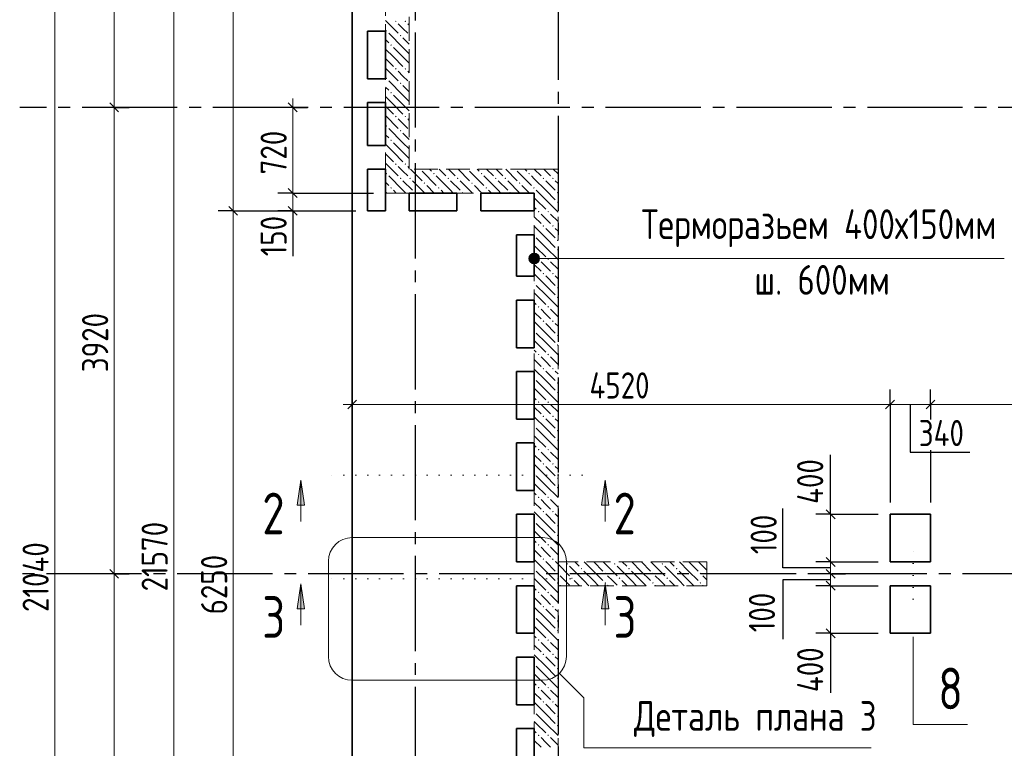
# Model space of a CAD drawing. Header units: millimetres. Extents: x 0 to 31317, y 0 to 42000.
# Tile 5 of 16: x 4600 to 12874, y 26083 to 32207. Entities that reach past the tile are written whole.
import ezdxf

# ---------------------------------------------------------------- set-up
doc = ezdxf.new("R2010")
doc.units = ezdxf.units.MM
for name, pattern in [('______2', [270, 200, -70]), ('______5', [1100, 800, -100, 100, -100]), ('______9', [100, 0, -100])]:
    doc.linetypes.add(name, pattern=pattern)
for name, color, linetype, lineweight in [('Standard', 7, 'Continuous', 25), ('Оси', 40, '______5', 18), ('Примечания', 7, 'Continuous', 25), ('Размерная выноска', 7, 'Continuous', 13), ('Узлы символ', 7, 'Continuous', 25)]:
    doc.layers.add(name, color=color, linetype=linetype, lineweight=lineweight)
doc.layers.add('ЖБ Перекрытие верхний уровень', color=7, linetype='Continuous', lineweight=25, true_color=0xe0e0ff)
doc.layers.add('ЖБ Стена верхний уровень', color=7, linetype='Continuous', lineweight=25, true_color=0x006e00)
doc.styles.add('GOST 2.304-81', font='txt')
doc.styles.add('ISOCPEUR', font='txt')

msp = doc.modelspace()

# ---------------------------------------------------------------- hatches: boundary and pattern name
at = {"layer": 'ЖБ Стена верхний уровень', "linetype": 'Continuous', "lineweight": 18, "transparency": 33554687}
for points in [[(7754.5, 32193.1), (7760.9, 32199.6), (7767.4, 32193.1), (7760.9, 32186.6)], [(7834.5, 32193.1), (7841, 32199.6), (7847.4, 32193.1), (7841, 32186.6)], [(7674.5, 32113.1), (7681, 32119.6), (7687.5, 32113.1), (7681, 32106.6)], [(7794.5, 32073.1), (7801, 32079.6), (7807.5, 32073.1), (7801, 32066.6)], [(7714.5, 31993.1), (7721, 31999.6), (7727.5, 31993.1), (7721, 31986.6)], [(7754.5, 31793.1), (7760.9, 31799.6), (7767.4, 31793.1), (7760.9, 31786.6)], [(7834.5, 31793.1), (7841, 31799.6), (7847.4, 31793.1), (7841, 31786.6)], [(7674.5, 31713.1), (7681, 31719.6), (7687.5, 31713.1), (7681, 31706.6)], [(7794.5, 31673.1), (7801, 31679.6), (7807.5, 31673.1), (7801, 31666.6)], [(7714.5, 31593.1), (7721, 31599.6), (7727.5, 31593.1), (7721, 31586.6)], [(7754.5, 31393.1), (7760.9, 31399.6), (7767.4, 31393.1), (7760.9, 31386.6)], [(7834.5, 31393.1), (7841, 31399.6), (7847.4, 31393.1), (7841, 31386.6)], [(7674.5, 31313.1), (7681, 31319.6), (7687.5, 31313.1), (7681, 31306.6)], [(7794.5, 31273.1), (7801, 31279.6), (7807.5, 31273.1), (7801, 31266.6)], [(7714.5, 31193.1), (7721, 31199.6), (7727.5, 31193.1), (7721, 31186.6)], [(7754.5, 30993.1), (7760.9, 30999.6), (7767.4, 30993.1), (7760.9, 30986.6)], [(7834.5, 30993.1), (7841, 30999.6), (7847.4, 30993.1), (7841, 30986.6)], [(7964.3, 30950), (7960.9, 30946.6), (7957.6, 30950)], [(8364.3, 30950), (8360.9, 30946.6), (8357.6, 30950)], [(8764.3, 30950), (8760.9, 30946.6), (8757.6, 30950)], [(7674.5, 30913.1), (7681, 30919.6), (7687.5, 30913.1), (7681, 30906.6)], [(7794.5, 30873.1), (7801, 30879.6), (7807.5, 30873.1), (7801, 30866.6)], [(7874.5, 30873.1), (7881, 30879.6), (7887.5, 30873.1), (7881, 30866.6)], [(8074.5, 30913.1), (8081, 30919.6), (8087.5, 30913.1), (8081, 30906.6)], [(8194.5, 30873.1), (8201, 30879.6), (8207.5, 30873.1), (8201, 30866.6)], [(8274.5, 30873.1), (8281, 30879.6), (8287.5, 30873.1), (8281, 30866.6)], [(8474.5, 30913.1), (8481, 30919.6), (8487.5, 30913.1), (8481, 30906.6)], [(8594.5, 30873.1), (8601, 30879.6), (8607.5, 30873.1), (8601, 30866.6)], [(8674.5, 30873.1), (8681, 30879.6), (8687.5, 30873.1), (8681, 30866.6)], [(8874.5, 30913.1), (8881, 30919.6), (8887.5, 30913.1), (8881, 30906.6)], [(8994.5, 30873.1), (9001, 30879.6), (9007.5, 30873.1), (9001, 30866.6)], [(9074.5, 30873.1), (9081, 30879.6), (9087.5, 30873.1), (9081, 30866.6)], [(7714.5, 30793.1), (7721, 30799.6), (7727.5, 30793.1), (7721, 30786.6)], [(7994.5, 30833.1), (8001, 30839.6), (8007.5, 30833.1), (8001, 30826.6)], [(8114.5, 30793.1), (8121, 30799.6), (8127.5, 30793.1), (8121, 30786.6)], [(8394.5, 30833.1), (8401, 30839.6), (8407.5, 30833.1), (8401, 30826.6)], [(8514.5, 30793.1), (8521, 30799.6), (8527.5, 30793.1), (8521, 30786.6)], [(8794.5, 30833.1), (8801, 30839.6), (8807.5, 30833.1), (8801, 30826.6)], [(8914.5, 30793.1), (8921, 30799.6), (8924, 30796.6), (8924, 30789.7), (8921, 30786.6)], [(8924, 30796.6), (8927.5, 30793.1), (8924, 30789.7)], [(7914.5, 30753.1), (7921, 30759.6), (7927.5, 30753.1), (7924.3, 30750), (7917.6, 30750)], [(8314.5, 30753.1), (8321, 30759.6), (8327.5, 30753.1), (8324.3, 30750), (8317.6, 30750)], [(8714.5, 30753.1), (8721, 30759.6), (8727.5, 30753.1), (8724.3, 30750), (8717.6, 30750)], [(9114.5, 30753.1), (9121, 30759.6), (9124, 30756.6), (9124, 30749.7), (9121, 30746.6)], [(9114.5, 30673.1), (9121, 30679.6), (9124, 30676.6), (9124, 30669.7), (9121, 30666.6)], [(8954.5, 30593.1), (8960.9, 30599.6), (8967.4, 30593.1), (8960.9, 30586.6)], [(9034.5, 30593.1), (9041, 30599.6), (9047.4, 30593.1), (9041, 30586.6)], [(8994.5, 30473.1), (9001, 30479.6), (9007.5, 30473.1), (9001, 30466.6)], [(9074.5, 30473.1), (9081, 30479.6), (9087.5, 30473.1), (9081, 30466.6)], [(8924, 30396.6), (8927.5, 30393.1), (8924, 30389.7)], [(9114.5, 30353.1), (9121, 30359.6), (9124, 30356.6), (9124, 30349.7), (9121, 30346.6)], [(9114.5, 30273.1), (9121, 30279.6), (9124, 30276.6), (9124, 30269.7), (9121, 30266.6)], [(8954.5, 30193.1), (8960.9, 30199.6), (8967.4, 30193.1), (8960.9, 30186.6)], [(9034.5, 30193.1), (9041, 30199.6), (9047.4, 30193.1), (9041, 30186.6)], [(8994.5, 30073.1), (9001, 30079.6), (9007.5, 30073.1), (9001, 30066.6)], [(9074.5, 30073.1), (9081, 30079.6), (9087.5, 30073.1), (9081, 30066.6)], [(8924, 29996.6), (8927.5, 29993.1), (8924, 29989.7)], [(9114.5, 29953.1), (9121, 29959.6), (9124, 29956.6), (9124, 29949.7), (9121, 29946.6)], [(9114.5, 29873.1), (9121, 29879.6), (9124, 29876.6), (9124, 29869.7), (9121, 29866.6)], [(8954.5, 29793.1), (8960.9, 29799.6), (8967.4, 29793.1), (8960.9, 29786.6)], [(9034.5, 29793.1), (9041, 29799.6), (9047.4, 29793.1), (9041, 29786.6)], [(8994.5, 29673.1), (9001, 29679.6), (9007.5, 29673.1), (9001, 29666.6)], [(9074.5, 29673.1), (9081, 29679.6), (9087.5, 29673.1), (9081, 29666.6)], [(8924, 29596.6), (8927.5, 29593.1), (8924, 29589.7)], [(9114.5, 29553.1), (9121, 29559.6), (9124, 29556.6), (9124, 29549.7), (9121, 29546.6)], [(9114.5, 29473.1), (9121, 29479.6), (9124, 29476.6), (9124, 29469.7), (9121, 29466.6)], [(8954.5, 29393.1), (8960.9, 29399.6), (8967.4, 29393.1), (8960.9, 29386.6)], [(9034.5, 29393.1), (9041, 29399.6), (9047.4, 29393.1), (9041, 29386.6)], [(8994.5, 29273.1), (9001, 29279.6), (9007.5, 29273.1), (9001, 29266.6)], [(9074.5, 29273.1), (9081, 29279.6), (9087.5, 29273.1), (9081, 29266.6)], [(8924, 29196.6), (8927.5, 29193.1), (8924, 29189.7)], [(9114.5, 29153.1), (9121, 29159.6), (9124, 29156.6), (9124, 29149.7), (9121, 29146.6)], [(9114.5, 29073.1), (9121, 29079.6), (9124, 29076.6), (9124, 29069.7), (9121, 29066.6)], [(8954.5, 28993.1), (8960.9, 28999.6), (8967.4, 28993.1), (8960.9, 28986.6)], [(9034.5, 28993.1), (9041, 28999.6), (9047.4, 28993.1), (9041, 28986.6)], [(8994.5, 28873.1), (9001, 28879.6), (9007.5, 28873.1), (9001, 28866.6)], [(9074.5, 28873.1), (9081, 28879.6), (9087.5, 28873.1), (9081, 28866.6)], [(8924, 28796.6), (8927.5, 28793.1), (8924, 28789.7)], [(9114.5, 28753.1), (9121, 28759.6), (9124, 28756.6), (9124, 28749.7), (9121, 28746.6)], [(9114.5, 28673.1), (9121, 28679.6), (9124, 28676.6), (9124, 28669.7), (9121, 28666.6)], [(8954.5, 28593.1), (8960.9, 28599.6), (8967.4, 28593.1), (8960.9, 28586.6)], [(9034.5, 28593.1), (9041, 28599.6), (9047.4, 28593.1), (9041, 28586.6)], [(8994.5, 28473.1), (9001, 28479.6), (9007.5, 28473.1), (9001, 28466.6)], [(9074.5, 28473.1), (9081, 28479.6), (9087.5, 28473.1), (9081, 28466.6)], [(8924, 28396.6), (8927.5, 28393.1), (8924, 28389.7)], [(9114.5, 28353.1), (9121, 28359.6), (9124, 28356.6), (9124, 28349.7), (9121, 28346.6)], [(9114.5, 28273.1), (9121, 28279.6), (9124, 28276.6), (9124, 28269.7), (9121, 28266.6)], [(8954.5, 28193.1), (8960.9, 28199.6), (8967.4, 28193.1), (8960.9, 28186.6)], [(9034.5, 28193.1), (9041, 28199.6), (9047.4, 28193.1), (9041, 28186.6)], [(8994.5, 28073.1), (9001, 28079.6), (9007.5, 28073.1), (9001, 28066.6)], [(9074.5, 28073.1), (9081, 28079.6), (9087.5, 28073.1), (9081, 28066.6)], [(8924, 27996.6), (8927.5, 27993.1), (8924, 27989.7)], [(9114.5, 27953.1), (9121, 27959.6), (9124, 27956.6), (9124, 27949.7), (9121, 27946.6)], [(9114.5, 27873.1), (9121, 27879.6), (9124, 27876.6), (9124, 27869.7), (9121, 27866.6)], [(8954.5, 27793.1), (8960.9, 27799.6), (8967.4, 27793.1), (8960.9, 27786.6)], [(9034.5, 27793.1), (9041, 27799.6), (9047.4, 27793.1), (9041, 27786.6)], [(8994.5, 27673.1), (9001, 27679.6), (9007.5, 27673.1), (9001, 27666.6)], [(9074.5, 27673.1), (9081, 27679.6), (9087.5, 27673.1), (9081, 27666.6)], [(9194.5, 27633.1), (9201, 27639.6), (9207.5, 27633.1), (9201, 27626.6)], [(9594.5, 27633.1), (9601, 27639.6), (9607.5, 27633.1), (9601, 27626.6)], [(9994.5, 27633.1), (10001, 27639.6), (10007.5, 27633.1), (10001, 27626.6)], [(8924, 27596.6), (8927.5, 27593.1), (8924, 27589.7)], [(9114.5, 27553.1), (9121, 27559.6), (9124, 27556.6), (9124, 27549.7), (9121, 27546.6)], [(9124, 27556.6), (9127.5, 27553.1), (9124, 27549.7)], [(9314.5, 27593.1), (9321, 27599.6), (9327.5, 27593.1), (9321, 27586.6)], [(9514.5, 27553.1), (9521, 27559.6), (9527.5, 27553.1), (9521, 27546.6)], [(9714.5, 27593.1), (9721, 27599.6), (9727.5, 27593.1), (9721, 27586.6)], [(9914.5, 27553.1), (9921, 27559.6), (9927.5, 27553.1), (9921, 27546.6)], [(10114.5, 27593.1), (10121, 27599.6), (10127.5, 27593.1), (10121, 27586.6)], [(10314.5, 27553.1), (10321, 27559.6), (10327.5, 27553.1), (10321, 27546.6)], [(9114.5, 27473.1), (9121, 27479.6), (9124, 27476.6), (9124, 27469.7), (9121, 27466.6)], [(9124, 27476.6), (9127.5, 27473.1), (9124, 27469.7)], [(9234.5, 27513.1), (9241, 27519.6), (9247.4, 27513.1), (9241, 27506.6)], [(9514.5, 27473.1), (9521, 27479.6), (9527.5, 27473.1), (9521, 27466.6)], [(9634.5, 27513.1), (9641, 27519.6), (9647.4, 27513.1), (9641, 27506.6)], [(9914.5, 27473.1), (9921, 27479.6), (9927.5, 27473.1), (9921, 27466.6)], [(10034.5, 27513.1), (10041, 27519.6), (10047.4, 27513.1), (10041, 27506.6)], [(10314.5, 27473.1), (10321, 27479.6), (10327.5, 27473.1), (10321, 27466.6)], [(8954.5, 27393.1), (8960.9, 27399.6), (8967.4, 27393.1), (8960.9, 27386.6)], [(9034.5, 27393.1), (9041, 27399.6), (9047.4, 27393.1), (9041, 27386.6)], [(8994.5, 27273.1), (9001, 27279.6), (9007.5, 27273.1), (9001, 27266.6)], [(9074.5, 27273.1), (9081, 27279.6), (9087.5, 27273.1), (9081, 27266.6)], [(8924, 27196.6), (8927.5, 27193.1), (8924, 27189.7)], [(9114.5, 27153.1), (9121, 27159.6), (9124, 27156.6), (9124, 27149.7), (9121, 27146.6)], [(9114.5, 27073.1), (9121, 27079.6), (9124, 27076.6), (9124, 27069.7), (9121, 27066.6)], [(8954.5, 26993.1), (8960.9, 26999.6), (8967.4, 26993.1), (8960.9, 26986.6)], [(9034.5, 26993.1), (9041, 26999.6), (9047.4, 26993.1), (9041, 26986.6)], [(8994.5, 26873.1), (9001, 26879.6), (9007.5, 26873.1), (9001, 26866.6)], [(9074.5, 26873.1), (9081, 26879.6), (9087.5, 26873.1), (9081, 26866.6)], [(8924, 26796.6), (8927.5, 26793.1), (8924, 26789.7)], [(9114.5, 26753.1), (9121, 26759.6), (9124, 26756.6), (9124, 26749.7), (9121, 26746.6)], [(9114.5, 26673.1), (9121, 26679.6), (9124, 26676.6), (9124, 26669.7), (9121, 26666.6)], [(8954.5, 26593.1), (8960.9, 26599.6), (8967.4, 26593.1), (8960.9, 26586.6)], [(9034.5, 26593.1), (9041, 26599.6), (9047.4, 26593.1), (9041, 26586.6)], [(8994.5, 26473.1), (9001, 26479.6), (9007.5, 26473.1), (9001, 26466.6)], [(9074.5, 26473.1), (9081, 26479.6), (9087.5, 26473.1), (9081, 26466.6)], [(8924, 26396.6), (8927.5, 26393.1), (8924, 26389.7)], [(9114.5, 26353.1), (9121, 26359.6), (9124, 26356.6), (9124, 26349.7), (9121, 26346.6)], [(9114.5, 26273.1), (9121, 26279.6), (9124, 26276.6), (9124, 26269.7), (9121, 26266.6)], [(8954.5, 26193.1), (8960.9, 26199.6), (8967.4, 26193.1), (8960.9, 26186.6)], [(9034.5, 26193.1), (9041, 26199.6), (9047.4, 26193.1), (9041, 26186.6)]]:
    msp.add_hatch(color=7, dxfattribs=at).paths.add_polyline_path(points, flags=16)
at = {"layer": 'Примечания', "linetype": 'Continuous', "lineweight": 13, "transparency": 33554687}
for points in [[(8885.3, 30177.5), (8885.3, 30222.5), (8879, 30200)], [(8901.5, 30161.3), (8901.5, 30238.7), (8885.3, 30222.5)], [(8901.5, 30161.3), (8885.3, 30222.5), (8885.3, 30177.5)], [(8924, 30155), (8924, 30245), (8901.5, 30238.7)], [(8924, 30155), (8901.5, 30238.7), (8901.5, 30161.3)], [(8946.5, 30161.3), (8946.5, 30238.7), (8924, 30245)], [(8946.5, 30161.3), (8924, 30245), (8924, 30155)], [(8962.7, 30177.5), (8962.7, 30222.5), (8946.5, 30238.7)], [(8962.7, 30177.5), (8946.5, 30238.7), (8946.5, 30161.3)], [(8962.7, 30222.5), (8962.7, 30177.5), (8969, 30200)]]:
    msp.add_hatch(color=7, dxfattribs=at).paths.add_polyline_path(points)
at = {"layer": 'Узлы символ', "linetype": 'Continuous', "lineweight": 13, "transparency": 33554687}
for points in [[(6932.8, 28126.7), (6962.8, 28336.7), (6992.8, 28126.7)], [(9489.6, 28126.7), (9519.6, 28336.7), (9549.6, 28126.7)], [(6932.8, 27256.7), (6962.8, 27466.7), (6992.8, 27256.7)], [(9489.6, 27256.7), (9519.6, 27466.7), (9549.6, 27256.7)]]:
    msp.add_hatch(color=7, dxfattribs=at).paths.add_polyline_path(points, flags=16)

# ---------------------------------------------------------------- linework, layer by layer
at = {"layer": 'Standard', "color": 7, "linetype": 'Continuous', "lineweight": 13, "transparency": 33554687}
for p, q in [((6394, 35020), (6394, 30600)), ((5394, 34770), (5394, 31470)), ((6894, 31470), (6894, 31545)), ((5394, 31470), (5394, 27550)), ((6894, 30750), (6894, 30600)), ((6394, 30600), (6394, 24350)), ((6894, 30600), (6894, 30525)), ((7394, 28972.8), (7319, 28972.8)), ((11914, 28972.8), (7394, 28972.8)), ((12254, 28972.8), (11914, 28972.8)), ((14624, 28972.8), (12254, 28972.8)), ((11414, 28050), (11414, 28125)), ((11414, 28050), (11414, 27650)), ((11414, 27650), (11414, 27550)), ((5394, 27550), (5394, 23630)), ((11414, 27550), (11414, 27450)), ((11414, 27450), (11414, 27050)), ((11414, 27050), (11414, 26975))]:
    msp.add_line(p, q, dxfattribs=at)
at = {"layer": 'Standard', "color": 251, "linetype": 'Continuous', "lineweight": -3, "true_color": 0x656565, "transparency": 33554687}
for p, q in [((5394, 31470), (5269, 31470)), ((5394, 31470), (5519, 31470)), ((5394, 31470), (5394, 31470)), ((6894, 31470), (6769, 31470)), ((6894, 31470), (7019, 31470)), ((6894, 31470), (6894, 31470)), ((6894, 30750), (6769, 30750)), ((6894, 30750), (7019, 30750)), ((6894, 30750), (7574, 30750)), ((6394, 30600), (6269, 30600)), ((6394, 30600), (6519, 30600)), ((6394, 30600), (7424, 30600)), ((6894, 30600), (6769, 30600)), ((6894, 30600), (7019, 30600)), ((6894, 30600), (7424, 30600)), ((7394, 28972.8), (7394, 29097.8)), ((11914, 28972.8), (11914, 29097.8)), ((12254, 28972.8), (12254, 29097.8)), ((7394, 28972.8), (7394, 28847.8)), ((7394, 28972.8), (7394, 28972.8)), ((11914, 28972.8), (11914, 28847.8)), ((11914, 28972.8), (11914, 28150)), ((12254, 28972.8), (12254, 28847.8)), ((12254, 28972.8), (12254, 28874.7)), ((12254, 28589.8), (12254, 28150)), ((11414, 28050), (11289, 28050)), ((11414, 28050), (11539, 28050)), ((11414, 28050), (11814, 28050)), ((11414, 27650), (11289, 27650)), ((11414, 27650), (11539, 27650)), ((11414, 27650), (11814, 27650)), ((5394, 27550), (5269, 27550)), ((5394, 27550), (5519, 27550)), ((5394, 27550), (5394, 27550)), ((11414, 27550), (11289, 27550)), ((11414, 27550), (11539, 27550)), ((11414, 27550), (11414, 27550)), ((11414, 27450), (11289, 27450)), ((11414, 27450), (11539, 27450)), ((11414, 27450), (11814, 27450)), ((11414, 27050), (11289, 27050)), ((11414, 27050), (11539, 27050)), ((11414, 27050), (11814, 27050))]:
    msp.add_line(p, q, dxfattribs=at)
at = {"layer": 'Standard', "color": 7, "linetype": 'Continuous', "lineweight": 25, "transparency": 33554687}
for p, q in [((5356.5, 31507.5), (5431.5, 31432.5)), ((6856.5, 31507.5), (6931.5, 31432.5)), ((6856.5, 30787.5), (6931.5, 30712.5)), ((6356.5, 30637.5), (6431.5, 30562.5)), ((6856.5, 30637.5), (6931.5, 30562.5)), ((7431.5, 29010.3), (7356.5, 28935.3)), ((11951.5, 29010.3), (11876.5, 28935.3)), ((12291.5, 29010.3), (12216.5, 28935.3)), ((11376.5, 28087.5), (11451.5, 28012.5)), ((11376.5, 27687.5), (11451.5, 27612.5)), ((5356.5, 27587.5), (5431.5, 27512.5)), ((11376.5, 27587.5), (11451.5, 27512.5)), ((11376.5, 27487.5), (11451.5, 27412.5)), ((11376.5, 27087.5), (11451.5, 27012.5))]:
    msp.add_line(p, q, dxfattribs=at)
at = {"layer": 'Standard', "color": 7, "linetype": 'Continuous', "lineweight": 13, "transparency": 33554687}
for points in [[(5894, 16930), (5894, 27316.3), (5894, 27316.3), (5894, 38500)], [(4894, 38070), (4894, 27142.8), (4894, 27142.8), (4894, 17030)], [(6894, 31470), (6894, 30815.8), (6894, 30815.8), (6894, 30750)]]:
    msp.add_lwpolyline(points, dxfattribs=at)
at = {"layer": 'ЖБ Перекрытие верхний уровень', "color": 7, "linetype": 'Continuous', "lineweight": 35, "transparency": 33554687}
for p, q in [((7394, 38500), (7394, 16930)), ((7524, 31710), (7524, 32110)), ((7524, 32110), (7674, 32110)), ((7674, 32110), (7674, 31710)), ((7674, 31710), (7524, 31710)), ((7524, 31150), (7524, 31510)), ((7524, 31510), (7674, 31510)), ((7674, 31510), (7674, 31150)), ((7674, 31150), (7524, 31150)), ((7524, 30950), (7674, 30950)), ((7524, 30600), (7524, 30950)), ((7674, 30950), (7674, 30600)), ((7874, 30600), (7874, 30750)), ((7874, 30750), (8274, 30750)), ((8274, 30750), (8274, 30600)), ((8474, 30750), (8924, 30750)), ((8474, 30600), (8474, 30750)), ((8924, 30750), (8924, 30600)), ((7674, 30600), (7524, 30600)), ((8274, 30600), (7874, 30600)), ((8924, 30600), (8474, 30600)), ((8774, 30050), (8774, 30400)), ((8774, 30400), (8924, 30400)), ((8924, 30400), (8924, 30050)), ((8924, 30050), (8774, 30050)), ((8774, 29850), (8924, 29850)), ((8774, 29450), (8774, 29850)), ((8924, 29850), (8924, 29450)), ((8924, 29450), (8774, 29450)), ((8774, 28850), (8774, 29250)), ((8774, 29250), (8924, 29250)), ((8924, 29250), (8924, 28850)), ((8924, 28850), (8774, 28850)), ((8774, 28650), (8924, 28650)), ((8774, 28250), (8774, 28650)), ((8924, 28650), (8924, 28250)), ((8924, 28250), (8774, 28250)), ((8774, 27650), (8774, 28050)), ((8774, 28050), (8924, 28050)), ((8924, 28050), (8924, 27650)), ((12254, 28050), (11914, 28050)), ((11914, 28050), (11914, 27650)), ((12254, 27650), (12254, 28050)), ((8924, 27650), (8774, 27650)), ((11914, 27650), (12254, 27650)), ((8774, 27450), (8924, 27450)), ((8774, 27050), (8774, 27450)), ((8924, 27450), (8924, 27050)), ((12254, 27450), (11914, 27450)), ((11914, 27450), (11914, 27050)), ((12254, 27050), (12254, 27450)), ((8924, 27050), (8774, 27050)), ((11914, 27050), (12254, 27050)), ((8774, 26450), (8774, 26850)), ((8774, 26850), (8924, 26850)), ((8924, 26850), (8924, 26450)), ((8924, 26450), (8774, 26450)), ((8774, 26250), (8924, 26250)), ((8774, 25850), (8774, 26250)), ((8924, 26250), (8924, 25850))]:
    msp.add_line(p, q, dxfattribs=at)
at = {"layer": 'ЖБ Стена верхний уровень', "color": 251, "linetype": '______2', "lineweight": 13, "true_color": 0x656565, "transparency": 33554687}
for p, q in [((7674, 34870), (7674, 30950)), ((7874, 30950), (7874, 34670)), ((7674, 30950), (7674, 30750)), ((8924, 30950), (7874, 30950)), ((9124, 30950), (8924, 30950)), ((9124, 27650), (9124, 30950)), ((7674, 30750), (8924, 30750)), ((8924, 30750), (8924, 27650)), ((8924, 27650), (8924, 24350)), ((10374, 27650), (9124, 27650)), ((10374, 27450), (10374, 27650)), ((9124, 24350), (9124, 27450)), ((9124, 27450), (10374, 27450))]:
    msp.add_line(p, q, dxfattribs=at)
at = {"layer": 'ЖБ Стена верхний уровень', "color": 9, "linetype": 'Continuous', "lineweight": 18, "true_color": 0xc7c7c7, "transparency": 33554687}
for p, q in [((7674, 32200.1), (7781, 32093.1)), ((7821, 32133.1), (7781, 32173.1)), ((7860.9, 32093.1), (7821, 32133.1)), ((7860.9, 32173.1), (7874, 32160.1)), ((7674, 32040.1), (7701, 32013.1)), ((7821, 31973.1), (7701, 32093.1)), ((7821, 32053.1), (7874, 32000.1)), ((7741, 31893.1), (7674, 31960.1)), ((7741, 31973.1), (7821, 31893.1)), ((7821, 31973.1), (7874, 31920.1)), ((7674, 31880.1), (7741, 31813.1)), ((7741, 31893.1), (7821, 31813.1)), ((7821, 31893.1), (7874, 31840.1)), ((7674, 31800.1), (7781, 31693.1)), ((7821, 31733.1), (7781, 31773.1)), ((7860.9, 31773.1), (7874, 31760.1)), ((7821, 31573.1), (7701, 31693.1)), ((7860.9, 31693.1), (7821, 31733.1)), ((7674, 31640.1), (7701, 31613.1)), ((7821, 31653.1), (7874, 31600.1)), ((7741, 31493.1), (7674, 31560.1)), ((7741, 31573.1), (7821, 31493.1)), ((7821, 31573.1), (7874, 31520.1)), ((7674, 31480.1), (7741, 31413.1)), ((7741, 31493.1), (7821, 31413.1)), ((7821, 31493.1), (7874, 31440.1)), ((7674, 31400.1), (7781, 31293.1)), ((7821, 31333.1), (7781, 31373.1)), ((7860.9, 31373.1), (7874, 31360.1)), ((7821, 31173.1), (7701, 31293.1)), ((7860.9, 31293.1), (7821, 31333.1)), ((7674, 31240.1), (7701, 31213.1)), ((7821, 31253.1), (7874, 31200.1)), ((7741, 31093.1), (7674, 31160.1)), ((7741, 31173.1), (7821, 31093.1)), ((7821, 31173.1), (7874, 31120.1)), ((7674, 31080.1), (7741, 31013.1)), ((7741, 31093.1), (7821, 31013.1)), ((7821, 31093.1), (7874, 31040.1)), ((7674, 31000.1), (7724.1, 30950)), ((7724.1, 30950), (7781, 30893.1)), ((7804.1, 30950), (7781, 30973.1)), ((7821, 30933.1), (7804.1, 30950)), ((7860.9, 30973.1), (7874, 30960.1)), ((7884.1, 30950), (7981, 30853.1)), ((8044.1, 30950), (8060.9, 30933.1)), ((8124.1, 30950), (8181, 30893.1)), ((8221, 30933.1), (8204.1, 30950)), ((8284.1, 30950), (8381, 30853.1)), ((8444.1, 30950), (8460.9, 30933.1)), ((8524.1, 30950), (8581, 30893.1)), ((8621, 30933.1), (8604.1, 30950)), ((8684.1, 30950), (8781, 30853.1)), ((8844.1, 30950), (8860.9, 30933.1)), ((8924.1, 30950), (8981, 30893.1)), ((9021, 30933.1), (9004.1, 30950)), ((9084.1, 30950), (9124, 30910.1)), ((7821, 30773.1), (7701, 30893.1)), ((7860.9, 30893.1), (7821, 30933.1)), ((7981, 30933.1), (8101, 30813.1)), ((8221, 30773.1), (8101, 30893.1)), ((8260.9, 30893.1), (8221, 30933.1)), ((8381, 30933.1), (8501, 30813.1)), ((8621, 30773.1), (8501, 30893.1)), ((8660.9, 30893.1), (8621, 30933.1)), ((8781, 30933.1), (8901, 30813.1)), ((8924, 30870.1), (8901, 30893.1)), ((9021, 30773.1), (8924, 30870.1)), ((9060.9, 30893.1), (9021, 30933.1)), ((7674, 30840.1), (7701, 30813.1)), ((7821, 30853.1), (7901, 30773.1)), ((7901, 30853.1), (8004.1, 30750)), ((8084.1, 30750), (8021, 30813.1)), ((8221, 30853.1), (8301, 30773.1)), ((8301, 30853.1), (8404.1, 30750)), ((8484.1, 30750), (8421, 30813.1)), ((8621, 30853.1), (8701, 30773.1)), ((8701, 30853.1), (8804.1, 30750)), ((8884.1, 30750), (8821, 30813.1)), ((9021, 30853.1), (9101, 30773.1)), ((9101, 30853.1), (9124, 30830.1)), ((7684.1, 30750), (7674, 30760.1)), ((7741, 30773.1), (7764.1, 30750)), ((7821, 30773.1), (7844.1, 30750)), ((8141, 30773.1), (8164.1, 30750)), ((8221, 30773.1), (8244.1, 30750)), ((8541, 30773.1), (8564.1, 30750)), ((8621, 30773.1), (8644.1, 30750)), ((8941, 30693.1), (8924, 30710.1)), ((8941, 30773.1), (9021, 30693.1)), ((9021, 30773.1), (9101, 30693.1)), ((8924, 30630.1), (8941, 30613.1)), ((8941, 30693.1), (9021, 30613.1)), ((9021, 30693.1), (9124, 30590.1)), ((8924, 30550.1), (8981, 30493.1)), ((9021, 30533.1), (8981, 30573.1)), ((9060.9, 30493.1), (9021, 30533.1)), ((9060.9, 30573.1), (9124, 30510.1)), ((9021, 30373.1), (8924, 30470.1)), ((9021, 30453.1), (9101, 30373.1)), ((9101, 30453.1), (9124, 30430.1)), ((8941, 30373.1), (9021, 30293.1)), ((9021, 30373.1), (9101, 30293.1)), ((8941, 30293.1), (8924, 30310.1)), ((8941, 30293.1), (9021, 30213.1)), ((9021, 30293.1), (9124, 30190.1)), ((8924, 30230.1), (8941, 30213.1)), ((8924, 30150.1), (8981, 30093.1)), ((9021, 30133.1), (8981, 30173.1)), ((9060.9, 30093.1), (9021, 30133.1)), ((9060.9, 30173.1), (9124, 30110.1)), ((9021, 29973.1), (8924, 30070.1)), ((9021, 30053.1), (9101, 29973.1)), ((9101, 30053.1), (9124, 30030.1)), ((8941, 29973.1), (9021, 29893.1)), ((9021, 29973.1), (9101, 29893.1)), ((8941, 29893.1), (8924, 29910.1)), ((8941, 29893.1), (9021, 29813.1)), ((9021, 29893.1), (9124, 29790.1)), ((8924, 29830.1), (8941, 29813.1)), ((8924, 29750.1), (8981, 29693.1)), ((9021, 29733.1), (8981, 29773.1)), ((9060.9, 29693.1), (9021, 29733.1)), ((9060.9, 29773.1), (9124, 29710.1)), ((9021, 29573.1), (8924, 29670.1)), ((9021, 29653.1), (9101, 29573.1)), ((9101, 29653.1), (9124, 29630.1)), ((8941, 29573.1), (9021, 29493.1)), ((9021, 29573.1), (9101, 29493.1)), ((8941, 29493.1), (8924, 29510.1)), ((8941, 29493.1), (9021, 29413.1)), ((9021, 29493.1), (9124, 29390.1)), ((8924, 29430.1), (8941, 29413.1)), ((8924, 29350.1), (8981, 29293.1)), ((9021, 29333.1), (8981, 29373.1)), ((9060.9, 29293.1), (9021, 29333.1)), ((9060.9, 29373.1), (9124, 29310.1)), ((9021, 29173.1), (8924, 29270.1)), ((9021, 29253.1), (9101, 29173.1)), ((9101, 29253.1), (9124, 29230.1)), ((8941, 29173.1), (9021, 29093.1)), ((9021, 29173.1), (9101, 29093.1)), ((8941, 29093.1), (8924, 29110.1)), ((8941, 29093.1), (9021, 29013.1)), ((9021, 29093.1), (9124, 28990.1)), ((8924, 29030.1), (8941, 29013.1)), ((9021, 28933.1), (8981, 28973.1)), ((9060.9, 28973.1), (9124, 28910.1)), ((8924, 28950.1), (8981, 28893.1)), ((9060.9, 28893.1), (9021, 28933.1)), ((9021, 28773.1), (8924, 28870.1)), ((9021, 28853.1), (9101, 28773.1)), ((9101, 28853.1), (9124, 28830.1)), ((8941, 28773.1), (9021, 28693.1)), ((9021, 28773.1), (9101, 28693.1)), ((8941, 28693.1), (8924, 28710.1)), ((8924, 28630.1), (8941, 28613.1)), ((8941, 28693.1), (9021, 28613.1)), ((9021, 28693.1), (9124, 28590.1)), ((8924, 28550.1), (8981, 28493.1)), ((9021, 28533.1), (8981, 28573.1)), ((9060.9, 28573.1), (9124, 28510.1)), ((9021, 28373.1), (8924, 28470.1)), ((9060.9, 28493.1), (9021, 28533.1)), ((9021, 28453.1), (9101, 28373.1)), ((9101, 28453.1), (9124, 28430.1)), ((8941, 28293.1), (8924, 28310.1)), ((8941, 28373.1), (9021, 28293.1)), ((9021, 28373.1), (9101, 28293.1)), ((8924, 28230.1), (8941, 28213.1)), ((8941, 28293.1), (9021, 28213.1)), ((9021, 28293.1), (9124, 28190.1)), ((8924, 28150.1), (8981, 28093.1)), ((9021, 28133.1), (8981, 28173.1)), ((9060.9, 28093.1), (9021, 28133.1)), ((9060.9, 28173.1), (9124, 28110.1)), ((9021, 27973.1), (8924, 28070.1)), ((9021, 28053.1), (9101, 27973.1)), ((9101, 28053.1), (9124, 28030.1)), ((8941, 27973.1), (9021, 27893.1)), ((9021, 27973.1), (9101, 27893.1)), ((8941, 27893.1), (8924, 27910.1)), ((8941, 27893.1), (9021, 27813.1)), ((9021, 27893.1), (9124, 27790.1)), ((8924, 27830.1), (8941, 27813.1)), ((8924, 27750.1), (8981, 27693.1)), ((9021, 27733.1), (8981, 27773.1)), ((9060.9, 27693.1), (9021, 27733.1)), ((9060.9, 27773.1), (9124, 27710.1)), ((8944.1, 27650), (8924, 27670.1)), ((9021, 27573.1), (8944.1, 27650)), ((9021, 27653.1), (9024.1, 27650)), ((9024.1, 27650), (9101, 27573.1)), ((9101, 27653.1), (9104.1, 27650)), ((9104.1, 27650), (9124, 27630.1)), ((9264.1, 27650), (9301, 27613.1)), ((9421, 27573.1), (9344.1, 27650)), ((9424.1, 27650), (9501, 27573.1)), ((9504.1, 27650), (9621, 27533.1)), ((9664.1, 27650), (9701, 27613.1)), ((9821, 27573.1), (9744.1, 27650)), ((9824.1, 27650), (9901, 27573.1)), ((9904.1, 27650), (10021, 27533.1)), ((10064.1, 27650), (10101, 27613.1)), ((10221, 27573.1), (10144.1, 27650)), ((10224.1, 27650), (10301, 27573.1)), ((10304.1, 27650), (10374, 27580.1)), ((8941, 27573.1), (9021, 27493.1)), ((9021, 27573.1), (9101, 27493.1)), ((9124, 27630.1), (9221, 27533.1)), ((9341, 27493.1), (9221, 27613.1)), ((9341, 27573.1), (9421, 27493.1)), ((9421, 27573.1), (9501, 27493.1)), ((9741, 27493.1), (9621, 27613.1)), ((9741, 27573.1), (9821, 27493.1)), ((9821, 27573.1), (9901, 27493.1)), ((10141, 27493.1), (10021, 27613.1)), ((10141, 27573.1), (10221, 27493.1)), ((10221, 27573.1), (10301, 27493.1)), ((8941, 27493.1), (8924, 27510.1)), ((8941, 27493.1), (9021, 27413.1)), ((9021, 27493.1), (9124, 27390.1)), ((9181, 27493.1), (9141, 27533.1)), ((9221, 27453.1), (9181, 27493.1)), ((9260.9, 27493.1), (9304.1, 27450)), ((9341, 27493.1), (9384.1, 27450)), ((9421, 27493.1), (9464.1, 27450)), ((9581, 27493.1), (9541, 27533.1)), ((9621, 27453.1), (9581, 27493.1)), ((9660.9, 27493.1), (9704.1, 27450)), ((9741, 27493.1), (9784.1, 27450)), ((9821, 27493.1), (9864.1, 27450)), ((9981, 27493.1), (9941, 27533.1)), ((10021, 27453.1), (9981, 27493.1)), ((10060.9, 27493.1), (10104.1, 27450)), ((10141, 27493.1), (10184.1, 27450)), ((10221, 27493.1), (10264.1, 27450)), ((10374, 27500.1), (10341, 27533.1)), ((8924, 27430.1), (8941, 27413.1)), ((9141, 27453.1), (9144.1, 27450)), ((9541, 27453.1), (9544.1, 27450)), ((9941, 27453.1), (9944.1, 27450)), ((10341, 27453.1), (10344.1, 27450)), ((8924, 27350.1), (8981, 27293.1)), ((9021, 27333.1), (8981, 27373.1)), ((9060.9, 27293.1), (9021, 27333.1)), ((9060.9, 27373.1), (9124, 27310.1)), ((9021, 27173.1), (8924, 27270.1)), ((9021, 27253.1), (9101, 27173.1)), ((9101, 27253.1), (9124, 27230.1)), ((8941, 27173.1), (9021, 27093.1)), ((9021, 27173.1), (9101, 27093.1)), ((8941, 27093.1), (8924, 27110.1)), ((8941, 27093.1), (9021, 27013.1)), ((9021, 27093.1), (9124, 26990.1)), ((8924, 27030.1), (8941, 27013.1)), ((8924, 26950.1), (8981, 26893.1)), ((9021, 26933.1), (8981, 26973.1)), ((9060.9, 26893.1), (9021, 26933.1)), ((9060.9, 26973.1), (9124, 26910.1)), ((9021, 26773.1), (8924, 26870.1)), ((9021, 26853.1), (9101, 26773.1)), ((9101, 26853.1), (9124, 26830.1)), ((8941, 26773.1), (9021, 26693.1)), ((9021, 26773.1), (9101, 26693.1)), ((8941, 26693.1), (8924, 26710.1)), ((8941, 26693.1), (9021, 26613.1)), ((9021, 26693.1), (9124, 26590.1)), ((8924, 26630.1), (8941, 26613.1)), ((9021, 26533.1), (8981, 26573.1)), ((9060.9, 26573.1), (9124, 26510.1)), ((8924, 26550.1), (8981, 26493.1)), ((9060.9, 26493.1), (9021, 26533.1)), ((9021, 26373.1), (8924, 26470.1)), ((9021, 26453.1), (9101, 26373.1)), ((9101, 26453.1), (9124, 26430.1)), ((8941, 26373.1), (9021, 26293.1)), ((9021, 26373.1), (9101, 26293.1)), ((8941, 26293.1), (8924, 26310.1)), ((8924, 26230.1), (8941, 26213.1)), ((8941, 26293.1), (9021, 26213.1)), ((9021, 26293.1), (9124, 26190.1)), ((8924, 26150.1), (8981, 26093.1)), ((9021, 26133.1), (8981, 26173.1)), ((9060.9, 26173.1), (9124, 26110.1)), ((9060.9, 26093.1), (9021, 26133.1))]:
    msp.add_line(p, q, dxfattribs=at)
at = {"layer": 'Оси', "color": 8, "linetype": '______5', "lineweight": -3, "transparency": 33554687}
for p, q in [((9124, 39100), (9124, 14930)), ((7924, 38700), (7924, 14930)), ((26824, 31470), (4600, 31470)), ((26524, 27550), (4600, 27550))]:
    msp.add_line(p, q, dxfattribs=at)
at = {"layer": 'Примечания', "color": 7, "linetype": 'Continuous', "lineweight": 13, "transparency": 33554687}
for p, q in [((8924, 30245), (8924, 30245)), ((8879, 30200), (8879, 30200)), ((12874, 30200), (8924, 30200)), ((8924, 30155), (8924, 30155)), ((8969, 30200), (8969, 30200)), ((8994, 27854.8), (7394, 27854.8)), ((7194, 27654.8), (7194, 26854.8)), ((9194, 26854.8), (9194, 27654.8)), ((7394, 26654.8), (8994, 26654.8)), ((9135.4, 26713.4), (9340.5, 26508.3)), ((9340.5, 26508.3), (9340.5, 26087.3)), ((9340.5, 26087.3), (11754, 26087.3))]:
    msp.add_line(p, q, dxfattribs=at)
msp.add_circle((8924, 30200), 45, dxfattribs=at)
for centre, start, end in [((7394, 27654.8), 90, 180), ((8994, 27654.8), 0, 90), ((7394, 26854.8), 180, 270), ((8994, 26854.8), 270, 0)]:
    msp.add_arc(centre, 200, start, end, dxfattribs=at)
at = {"layer": 'Размерная выноска', "color": 7, "linetype": 'Continuous', "lineweight": 25, "transparency": 33554687}
for p, q in [((6894, 30600), (6894, 30220)), ((6894, 30600), (6894, 30220)), ((11414, 28050), (11414, 28550)), ((11414, 27050), (11414, 26550))]:
    msp.add_line(p, q, dxfattribs=at)
for points in [[(12084, 28972.8), (12084, 28572.8), (12584, 28572.8)], [(11414, 27600), (11014, 27600), (11014, 28100)], [(11414, 27500), (11014, 27500), (11014, 27000)]]:
    msp.add_lwpolyline(points, dxfattribs=at)
at = {"layer": 'Узлы символ', "color": 7, "linetype": 'Continuous', "lineweight": 13, "transparency": 33554687}
for p, q in [((6932.8, 28126.7), (6962.8, 28336.7)), ((6962.8, 28336.7), (6962.8, 27989.1)), ((6962.8, 28336.7), (6962.8, 28336.7)), ((6962.8, 28336.7), (6962.8, 28336.7)), ((6962.8, 28336.7), (6962.8, 28336.7)), ((6962.8, 28336.7), (6992.8, 28126.7)), ((9489.6, 28126.7), (9519.6, 28336.7)), ((9519.6, 28336.7), (9519.6, 27989.1)), ((9519.6, 28336.7), (9519.6, 28336.7)), ((9519.6, 28336.7), (9519.6, 28336.7)), ((9519.6, 28336.7), (9519.6, 28336.7)), ((9519.6, 28336.7), (9549.6, 28126.7)), ((6992.8, 28126.7), (6932.8, 28126.7)), ((6962.8, 28126.7), (6962.8, 28111.7)), ((9549.6, 28126.7), (9489.6, 28126.7)), ((9519.6, 28126.7), (9519.6, 28111.7)), ((6932.8, 27256.7), (6962.8, 27466.7)), ((6962.8, 27466.7), (6962.8, 27119.1)), ((6962.8, 27466.7), (6962.8, 27466.7)), ((6962.8, 27466.7), (6962.8, 27466.7)), ((6962.8, 27466.7), (6962.8, 27466.7)), ((6962.8, 27466.7), (6992.8, 27256.7)), ((9489.6, 27256.7), (9519.6, 27466.7)), ((9519.6, 27466.7), (9519.6, 27119.1)), ((9519.6, 27466.7), (9519.6, 27466.7)), ((9519.6, 27466.7), (9519.6, 27466.7)), ((9519.6, 27466.7), (9519.6, 27466.7)), ((9519.6, 27466.7), (9549.6, 27256.7)), ((6992.8, 27256.7), (6932.8, 27256.7)), ((6962.8, 27256.7), (6962.8, 27241.7)), ((9549.6, 27256.7), (9489.6, 27256.7)), ((9519.6, 27256.7), (9519.6, 27241.7))]:
    msp.add_line(p, q, dxfattribs=at)
at = {"layer": 'Узлы символ', "color": 7, "linetype": '______9', "lineweight": 13, "transparency": 33554687}
for p, q in [((9326.4, 28378.5), (7185.8, 28378.5)), ((12108.9, 27336.1), (12108.9, 27763.5)), ((9326.4, 27508.5), (7185.8, 27508.5))]:
    msp.add_line(p, q, dxfattribs=at)
at = {"layer": 'Узлы символ', "color": 7, "linetype": 'Continuous', "lineweight": 13, "transparency": 33554687}
msp.add_lwpolyline([(12108.9, 27021.3), (12108.9, 26282.8), (12564.5, 26282.8)], dxfattribs=at)

# ---------------------------------------------------------------- texts
at = {"layer": 'Standard', "color": 7, "linetype": 'Continuous', "lineweight": 25, "transparency": 33554687, "char_height": 220, "attachment_point": 7, "rotation": 90, "style": 'GOST 2.304-81'}
for s, insert, width in [('720', (6844, 30906.7), 531.967), ('150', (6844, 30218.4), 469.503), ('3920', (5344, 29244.2), 657.046), ('400', (11352.9, 28137.5), 531.967), ('21570', (5844, 27402.3), 750.814), ('100', (10961.9, 27715), 485.079), ('21040', (4844, 27229.4), 766.39), ('6250', (6344, 27209.1), 657.058), ('100', (10947.5, 27059), 485.073), ('400', (11352.9, 26555.9), 531.967)]:
    msp.add_mtext(s, dxfattribs=dict(at, insert=insert, width=width))
at = {"layer": 'Standard', "color": 7, "linetype": 'Continuous', "lineweight": 25, "transparency": 33554687, "char_height": 220, "attachment_point": 7, "style": 'GOST 2.304-81'}
for s, insert, width in [('4520', (9388.2, 29022.8), 657.058), ('340', (12155.5, 28622.8), 516.396)]:
    msp.add_mtext(s, dxfattribs=dict(at, insert=insert, width=width))
at = {"layer": 'Примечания', "color": 7, "linetype": 'Continuous', "lineweight": 25, "transparency": 33554687, "char_height": 250, "attachment_point": 7, "style": 'GOST 2.304-81'}
for s, insert, width in [('Терморазьем\\~400х150мм', (9824, 30295), 3189.081), ('ш.\\~600мм', (10774, 29895), 1279.425), ('Деталь\\~плана\\~3', (9762.3, 26179), 2132.452)]:
    msp.add_mtext(s, dxfattribs=dict(at, insert=insert, width=width))
at = {"layer": 'Узлы символ', "color": 7, "linetype": 'Continuous', "lineweight": 35, "transparency": 33554687, "char_height": 350, "attachment_point": 7, "style": 'ISOCPEUR'}
for s, insert, width in [('\\W0.78;2', (6639.2, 27881.7), 380.8), ('\\W0.78;2', (9591, 27881.7), 380.8), ('\\W0.78;3', (6639.2, 27011.7), 380.8), ('\\W0.78;3', (9591, 27011.7), 380.8), ('\\W0.78;8', (12319.5, 26411.1), 380.809)]:
    msp.add_mtext(s, dxfattribs=dict(at, insert=insert, width=width))

doc.saveas('drawing.dxf')
